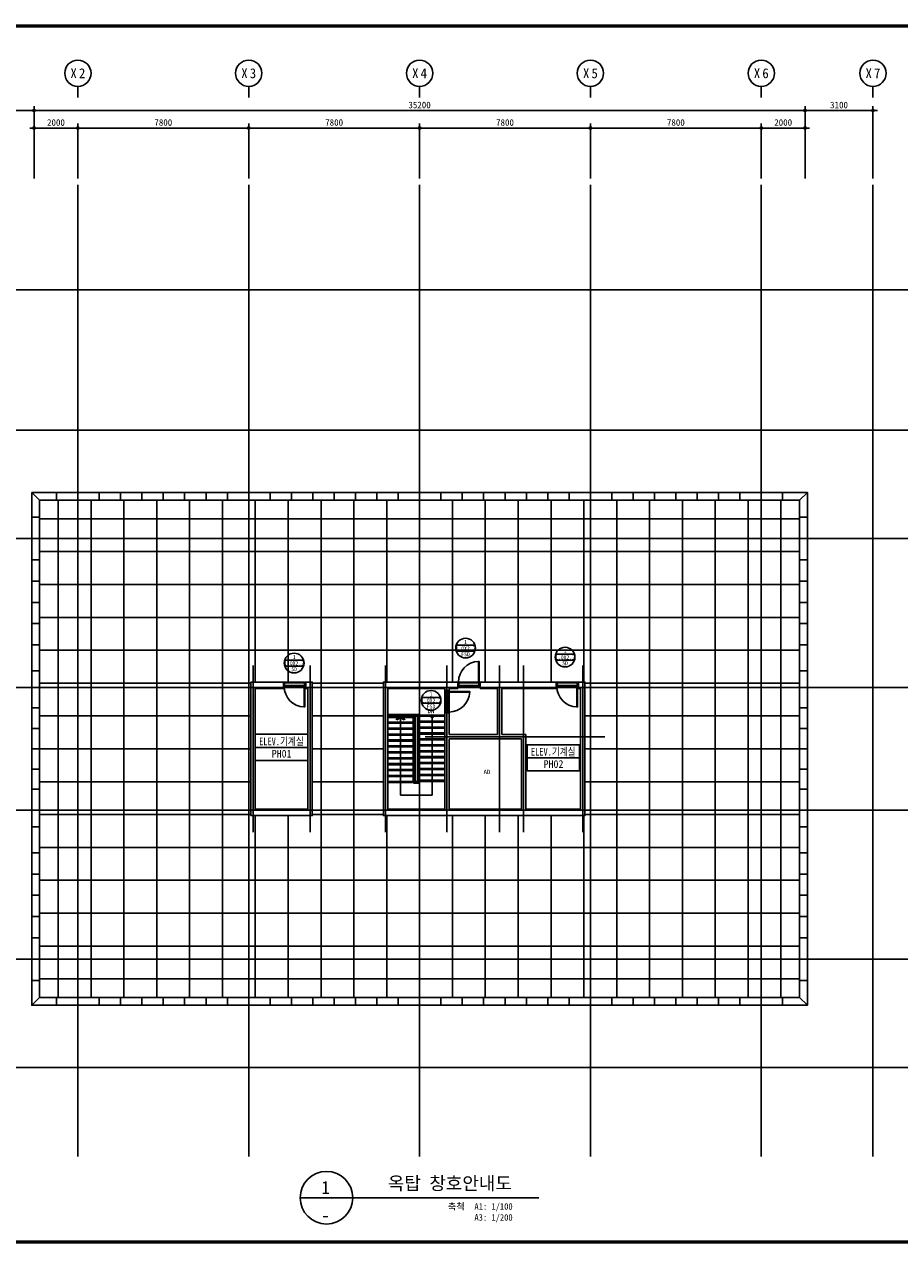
# Model space of a CAD drawing. Header units: millimetres. Extents: x 3445018 to 4174071, y -6064565 to -5122887.
# Tile 121 of 192: x 4028392 to 4068350, y -5558729 to -5503079. Entities that reach past the tile are written whole.
import ezdxf
from ezdxf.enums import TextEntityAlignment as Align

# ---------------------------------------------------------------- set-up
doc = ezdxf.new("R2010")
doc.units = ezdxf.units.MM
doc.header["$MEASUREMENT"] = 0
doc.linetypes.add('CEN', pattern=[66, 60, -2, 2, -2])
doc.layers.get('0').update_dxf_attribs({"linetype": 'CONTINUOUS'})
doc.layers.get('DEFPOINTS').update_dxf_attribs({"linetype": 'CONTINUOUS'})
for name, color, linetype in [('3', 3, 'CONTINUOUS'), ('A_GE_FORM', 7, 'CONTINUOUS'), ('AA-XXXX-창호부호', 7, 'CONTINUOUS'), ('CEN', 13, 'CEN'), ('DI', 1, 'CONTINUOUS'), ('DIM', 7, 'CONTINUOUS'), ('DO', 7, 'CONTINUOUS'), ('DOR', 4, 'CONTINUOUS'), ('EL3', 7, 'CONTINUOUS'), ('HA', 9, 'CONTINUOUS'), ('HATS', 8, 'CONTINUOUS'), ('RBO', 1, 'CONTINUOUS'), ('SHEET_SD', 7, 'CONTINUOUS'), ('ST', 7, 'CONTINUOUS'), ('ST2', 6, 'CONTINUOUS'), ('SY', 1, 'CONTINUOUS'), ('TE1', 3, 'CONTINUOUS'), ('TE2', 2, 'CONTINUOUS'), ('WA1', 2, 'CONTINUOUS')]:
    doc.layers.add(name, color=color, linetype=linetype)
doc.styles.add('GHS', font='txt')
doc.styles.add('HY울릉도 L', font='txt')
doc.styles.add('SDP-S', font='txt')
doc.styles.add('돋움체', font='txt')
doc.dimstyles.new('SMDI-3', dxfattribs={"dimtxt": 3, "dimasz": 1, "dimexe": 2, "dimexo": 3, "dimgap": 1, "dimtad": 1, "dimdsep": 46, "dimtxsty": 'HY울릉도 L', "dimblk": 'Z_DOT', "dimcen": 2.5, "dimdle": 1.5, "dimclrd": 1, "dimclre": 1, "dimclrt": 2, "dimadec": 0, "dimazin": 0, "dimtfac": 1, "dimtix": 1, "dimtmove": 2, "dimatfit": 3, "dimldrblk": 'Z_DOT', "dimfxl": 2, "dimtvp": 1, "dimtolj": 1, "dimtzin": 0, "dimarcsym": 0})

# ---------------------------------------------------------------- blocks, each defined once
blk = doc.blocks.new('Z_DOT')
at = {"layer": 'DIM', "color": 1, "ltscale": 3}
for p, q in [((-2, 0), (2, 0)), ((0, -2), (0, 2))]:
    blk.add_line(p, q, dxfattribs=at)
for radius in [0.5, 0.25]:
    blk.add_circle((0, 0), radius, dxfattribs=at)
blk = doc.blocks.new('*D422')
at = {"layer": 'DEFPOINTS', "color": 0, "ltscale": 3, "transparency": 16777216}
for p in [(4064034, -5507010), (4028834, -5510410), (4064034, -5510410)]:
    blk.add_point(p, dxfattribs=at)
at = {"layer": 'DIM', "color": 1, "lineweight": -2, "ltscale": 3, "transparency": 16777216}
for p, q in [((4028834, -5510110), (4028834, -5506810)), ((4028934, -5507010), (4063934, -5507010)), ((4064034, -5510110), (4064034, -5506810))]:
    blk.add_line(p, q, dxfattribs=at)
at = {"layer": 'DIM', "color": 1, "lineweight": -2, "ltscale": 3, "transparency": 16777216, "xscale": 100, "yscale": 100, "zscale": 100, "rotation": 180}
blk.add_blockref('Z_DOT', (4028834, -5507010), dxfattribs=at)
at = {"layer": 'DIM', "color": 1, "lineweight": -2, "ltscale": 3, "transparency": 16777216, "xscale": 100, "yscale": 100, "zscale": 100}
blk.add_blockref('Z_DOT', (4064034, -5507010), dxfattribs=at)
at = {"layer": 'DIM', "color": 2, "ltscale": 3, "transparency": 16777216, "insert": (4046434, -5506760), "char_height": 300, "attachment_point": 5, "style": 'SDP-S'}
blk.add_mtext('\\A1;35200', dxfattribs=at)
blk = doc.blocks.new('*D423')
at = {"layer": 'DEFPOINTS', "color": 0, "ltscale": 3, "transparency": 16777216}
for p in [(4062034, -5507810), (4062034, -5510410), (4064034, -5510410)]:
    blk.add_point(p, dxfattribs=at)
at = {"layer": 'DIM', "color": 1, "lineweight": -2, "ltscale": 3, "transparency": 16777216}
for p, q in [((4062034, -5510110), (4062034, -5507610)), ((4064034, -5510110), (4064034, -5507610)), ((4063934, -5507810), (4062134, -5507810))]:
    blk.add_line(p, q, dxfattribs=at)
at = {"layer": 'DIM', "color": 1, "lineweight": -2, "ltscale": 3, "transparency": 16777216, "xscale": 100, "yscale": 100, "zscale": 100, "rotation": 180}
blk.add_blockref('Z_DOT', (4062034, -5507810), dxfattribs=at)
at = {"layer": 'DIM', "color": 1, "lineweight": -2, "ltscale": 3, "transparency": 16777216, "xscale": 100, "yscale": 100, "zscale": 100}
blk.add_blockref('Z_DOT', (4064034, -5507810), dxfattribs=at)
at = {"layer": 'DIM', "color": 2, "ltscale": 3, "transparency": 16777216, "insert": (4063034, -5507560), "char_height": 300, "attachment_point": 5, "style": 'SDP-S'}
blk.add_mtext('\\A1;2000', dxfattribs=at)
blk = doc.blocks.new('CCS111')
blk.add_line((0, 8), (0, 3))
blk.add_circle((0, 14), 6)
at = {"color": 3, "style": 'GHS'}
for tag, p in [('X', (-2.45, 14.02)), ('1', (1.44, 14.02))]:
    blk.add_attdef(tag, text='', height=4.5, dxfattribs=at).set_placement(p, align=Align.MIDDLE_CENTER)
blk = doc.blocks.new('*D424')
at = {"layer": 'DEFPOINTS', "color": 0, "ltscale": 3, "transparency": 16777216}
for p in [(4054234, -5507810), (4054234, -5510410), (4062034, -5510410)]:
    blk.add_point(p, dxfattribs=at)
at = {"layer": 'DIM', "color": 1, "lineweight": -2, "ltscale": 3, "transparency": 16777216}
for p, q in [((4054234, -5510110), (4054234, -5507610)), ((4062034, -5510110), (4062034, -5507610)), ((4061934, -5507810), (4054334, -5507810))]:
    blk.add_line(p, q, dxfattribs=at)
at = {"layer": 'DIM', "color": 1, "lineweight": -2, "ltscale": 3, "transparency": 16777216, "xscale": 100, "yscale": 100, "zscale": 100, "rotation": 180}
blk.add_blockref('Z_DOT', (4054234, -5507810), dxfattribs=at)
at = {"layer": 'DIM', "color": 1, "lineweight": -2, "ltscale": 3, "transparency": 16777216, "xscale": 100, "yscale": 100, "zscale": 100}
blk.add_blockref('Z_DOT', (4062034, -5507810), dxfattribs=at)
at = {"layer": 'DIM', "color": 2, "ltscale": 3, "transparency": 16777216, "insert": (4058134, -5507560), "char_height": 300, "attachment_point": 5, "style": 'SDP-S'}
blk.add_mtext('\\A1;7800', dxfattribs=at)
blk = doc.blocks.new('*D425')
at = {"layer": 'DEFPOINTS', "color": 0, "ltscale": 3, "transparency": 16777216}
for p in [(4046434, -5507810), (4046434, -5510410), (4054234, -5510410)]:
    blk.add_point(p, dxfattribs=at)
at = {"layer": 'DIM', "color": 1, "lineweight": -2, "ltscale": 3, "transparency": 16777216}
for p, q in [((4046434, -5510110), (4046434, -5507610)), ((4054234, -5510110), (4054234, -5507610)), ((4054134, -5507810), (4046534, -5507810))]:
    blk.add_line(p, q, dxfattribs=at)
at = {"layer": 'DIM', "color": 1, "lineweight": -2, "ltscale": 3, "transparency": 16777216, "xscale": 100, "yscale": 100, "zscale": 100, "rotation": 180}
blk.add_blockref('Z_DOT', (4046434, -5507810), dxfattribs=at)
at = {"layer": 'DIM', "color": 1, "lineweight": -2, "ltscale": 3, "transparency": 16777216, "xscale": 100, "yscale": 100, "zscale": 100}
blk.add_blockref('Z_DOT', (4054234, -5507810), dxfattribs=at)
at = {"layer": 'DIM', "color": 2, "ltscale": 3, "transparency": 16777216, "insert": (4050334, -5507560), "char_height": 300, "attachment_point": 5, "style": 'SDP-S'}
blk.add_mtext('\\A1;7800', dxfattribs=at)
blk = doc.blocks.new('*D426')
at = {"layer": 'DEFPOINTS', "color": 0, "ltscale": 3, "transparency": 16777216}
for p in [(4038634, -5507810), (4038634, -5510410), (4046434, -5510410)]:
    blk.add_point(p, dxfattribs=at)
at = {"layer": 'DIM', "color": 1, "lineweight": -2, "ltscale": 3, "transparency": 16777216}
for p, q in [((4038634, -5510110), (4038634, -5507610)), ((4046434, -5510110), (4046434, -5507610)), ((4046334, -5507810), (4038734, -5507810))]:
    blk.add_line(p, q, dxfattribs=at)
at = {"layer": 'DIM', "color": 1, "lineweight": -2, "ltscale": 3, "transparency": 16777216, "xscale": 100, "yscale": 100, "zscale": 100, "rotation": 180}
blk.add_blockref('Z_DOT', (4038634, -5507810), dxfattribs=at)
at = {"layer": 'DIM', "color": 1, "lineweight": -2, "ltscale": 3, "transparency": 16777216, "xscale": 100, "yscale": 100, "zscale": 100}
blk.add_blockref('Z_DOT', (4046434, -5507810), dxfattribs=at)
at = {"layer": 'DIM', "color": 2, "ltscale": 3, "transparency": 16777216, "insert": (4042534, -5507560), "char_height": 300, "attachment_point": 5, "style": 'SDP-S'}
blk.add_mtext('\\A1;7800', dxfattribs=at)
blk = doc.blocks.new('*D427')
at = {"layer": 'DEFPOINTS', "color": 0, "ltscale": 3, "transparency": 16777216}
for p in [(4030834, -5507810), (4030834, -5510410), (4038634, -5510410)]:
    blk.add_point(p, dxfattribs=at)
at = {"layer": 'DIM', "color": 1, "lineweight": -2, "ltscale": 3, "transparency": 16777216}
for p, q in [((4030834, -5510110), (4030834, -5507610)), ((4038634, -5510110), (4038634, -5507610)), ((4038534, -5507810), (4030934, -5507810))]:
    blk.add_line(p, q, dxfattribs=at)
at = {"layer": 'DIM', "color": 1, "lineweight": -2, "ltscale": 3, "transparency": 16777216, "xscale": 100, "yscale": 100, "zscale": 100, "rotation": 180}
blk.add_blockref('Z_DOT', (4030834, -5507810), dxfattribs=at)
at = {"layer": 'DIM', "color": 1, "lineweight": -2, "ltscale": 3, "transparency": 16777216, "xscale": 100, "yscale": 100, "zscale": 100}
blk.add_blockref('Z_DOT', (4038634, -5507810), dxfattribs=at)
at = {"layer": 'DIM', "color": 2, "ltscale": 3, "transparency": 16777216, "insert": (4034734, -5507560), "char_height": 300, "attachment_point": 5, "style": 'SDP-S'}
blk.add_mtext('\\A1;7800', dxfattribs=at)
blk = doc.blocks.new('*D428')
at = {"layer": 'DEFPOINTS', "color": 0, "ltscale": 3, "transparency": 16777216}
for p in [(4028834, -5507810), (4028834, -5510410), (4030834, -5510410)]:
    blk.add_point(p, dxfattribs=at)
at = {"layer": 'DIM', "color": 1, "lineweight": -2, "ltscale": 3, "transparency": 16777216}
for p, q in [((4028834, -5510110), (4028834, -5507610)), ((4030834, -5510110), (4030834, -5507610)), ((4030734, -5507810), (4028934, -5507810))]:
    blk.add_line(p, q, dxfattribs=at)
at = {"layer": 'DIM', "color": 1, "lineweight": -2, "ltscale": 3, "transparency": 16777216, "xscale": 100, "yscale": 100, "zscale": 100, "rotation": 180}
blk.add_blockref('Z_DOT', (4028834, -5507810), dxfattribs=at)
at = {"layer": 'DIM', "color": 1, "lineweight": -2, "ltscale": 3, "transparency": 16777216, "xscale": 100, "yscale": 100, "zscale": 100}
blk.add_blockref('Z_DOT', (4030834, -5507810), dxfattribs=at)
at = {"layer": 'DIM', "color": 2, "ltscale": 3, "transparency": 16777216, "insert": (4029834, -5507560), "char_height": 300, "attachment_point": 5, "style": 'SDP-S'}
blk.add_mtext('\\A1;2000', dxfattribs=at)
blk = doc.blocks.new('*D437')
at = {"layer": 'DEFPOINTS', "color": 0, "ltscale": 3, "transparency": 16777216}
for p in [(4025734, -5507010), (4025734, -5510410), (4028834, -5510410)]:
    blk.add_point(p, dxfattribs=at)
at = {"layer": 'DIM', "color": 1, "lineweight": -2, "ltscale": 3, "transparency": 16777216}
for p, q in [((4025734, -5510110), (4025734, -5506810)), ((4028734, -5507010), (4025834, -5507010)), ((4028834, -5510110), (4028834, -5506810))]:
    blk.add_line(p, q, dxfattribs=at)
at = {"layer": 'DIM', "color": 1, "lineweight": -2, "ltscale": 3, "transparency": 16777216, "xscale": 100, "yscale": 100, "zscale": 100, "rotation": 180}
blk.add_blockref('Z_DOT', (4025734, -5507010), dxfattribs=at)
at = {"layer": 'DIM', "color": 1, "lineweight": -2, "ltscale": 3, "transparency": 16777216, "xscale": 100, "yscale": 100, "zscale": 100}
blk.add_blockref('Z_DOT', (4028834, -5507010), dxfattribs=at)
at = {"layer": 'DIM', "color": 2, "ltscale": 3, "transparency": 16777216, "insert": (4027284, -5506760), "char_height": 300, "attachment_point": 5, "style": 'SDP-S'}
blk.add_mtext('\\A1;3100', dxfattribs=at)
blk = doc.blocks.new('*D438')
at = {"layer": 'DEFPOINTS', "color": 0, "ltscale": 3, "transparency": 16777216}
for p in [(4067134, -5507010), (4064034, -5510410), (4067134, -5510410)]:
    blk.add_point(p, dxfattribs=at)
at = {"layer": 'DIM', "color": 1, "lineweight": -2, "ltscale": 3, "transparency": 16777216}
for p, q in [((4064034, -5510110), (4064034, -5506810)), ((4064134, -5507010), (4067034, -5507010)), ((4067134, -5510110), (4067134, -5506810))]:
    blk.add_line(p, q, dxfattribs=at)
at = {"layer": 'DIM', "color": 1, "lineweight": -2, "ltscale": 3, "transparency": 16777216, "xscale": 100, "yscale": 100, "zscale": 100, "rotation": 180}
blk.add_blockref('Z_DOT', (4064034, -5507010), dxfattribs=at)
at = {"layer": 'DIM', "color": 1, "lineweight": -2, "ltscale": 3, "transparency": 16777216, "xscale": 100, "yscale": 100, "zscale": 100}
blk.add_blockref('Z_DOT', (4067134, -5507010), dxfattribs=at)
at = {"layer": 'DIM', "color": 2, "ltscale": 3, "transparency": 16777216, "insert": (4065584, -5506760), "char_height": 300, "attachment_point": 5, "style": 'SDP-S'}
blk.add_mtext('\\A1;3100', dxfattribs=at)
blk = doc.blocks.new('sheet _서영')
at = {"layer": 'A_GE_FORM', "const_width": 1.5}
blk.add_lwpolyline([(-361868.49, -1059038.93), (-362670.49, -1059038.93), (-362670.49, -1058483.93), (-361868.49, -1058483.93)], close=True, dxfattribs=at)
blk = doc.blocks.new('창호부호_수정')
at = {"layer": 'AA-XXXX-창호부호'}
for p, q in [((-1717, 540), (1717, 540)), ((-1717, -540), (1717, -540))]:
    blk.add_line(p, q, dxfattribs=at)
blk.add_circle((0, 0), 1800, dxfattribs=at)
at = {"layer": 'AA-XXXX-창호부호', "color": 4, "width": 0.85}
blk.add_attdef('규격', text='', height=750, dxfattribs=at).set_placement((0, -24), align=Align.MIDDLE_CENTER)
at = {"layer": 'AA-XXXX-창호부호', "color": 3, "width": 0.85}
for tag, p in [('NO', (0, 1116)), ('창호', (0, -1116))]:
    blk.add_attdef(tag, text='', height=750, dxfattribs=at).set_placement(p, align=Align.MIDDLE_CENTER)

msp = doc.modelspace()

# ---------------------------------------------------------------- linework, layer by layer
at = {"color": 9, "true_color": 0xc7c8ca}
for p, q in [((4045565.289, -5534660.309), (4045365.459, -5534774.498)), ((4045365.459, -5534774.498), (4045393.732, -5534823.975)), ((4045565.289, -5534725.942), (4045394.114, -5534823.756)), ((4045565.289, -5534660.309), (4045765.119, -5534774.498)), ((4045565.289, -5534725.942), (4045736.465, -5534823.756)), ((4045765.119, -5534774.498), (4045736.847, -5534823.975))]:
    msp.add_line(p, q, dxfattribs=at)
at = {"layer": 'CEN'}
for p, q in [((4030834.289, -5510409.833), (4030834.289, -5554758.274)), ((4038634.289, -5510409.833), (4038634.289, -5554758.274)), ((4046434.289, -5510409.833), (4046434.289, -5554758.274)), ((4054234.289, -5510409.833), (4054234.289, -5554758.274)), ((4062034.289, -5510409.833), (4062034.289, -5554758.274)), ((4067134.289, -5510409.833), (4067134.289, -5554758.274)), ((4021498.874, -5515195.309), (4072357.54, -5515195.309)), ((4021498.874, -5521595.309), (4072357.54, -5521595.309)), ((4021498.874, -5526545.309), (4072357.54, -5526545.309)), ((4038834.289, -5532345.309), (4038834.289, -5539945.309)), ((4041434.289, -5532345.309), (4041434.289, -5539945.309)), ((4044884.289, -5532345.309), (4044884.289, -5539945.309)), ((4047684.289, -5532345.309), (4047684.289, -5539945.309)), ((4050084.289, -5532345.309), (4050084.289, -5539945.309)), ((4051184.289, -5532345.309), (4051184.289, -5539945.309)), ((4053884.289, -5532345.309), (4053884.289, -5539945.309)), ((4021498.874, -5533345.309), (4072357.54, -5533345.309)), ((4046684.289, -5535595.309), (4054884.289, -5535595.309)), ((4021498.874, -5538945.309), (4072357.54, -5538945.309)), ((4021498.874, -5545745.309), (4072357.54, -5545745.309)), ((4021498.874, -5550695.309), (4072357.54, -5550695.309))]:
    msp.add_line(p, q, dxfattribs=at)
at = {"layer": 'DO', "color": 4}
for points in [[(4049154.289, -5533095.309), (4049154.289, -5532155.961), (4049119.289, -5532155.961), (4049119.289, -5533095.309)], [(4041194.289, -5533295.309), (4041194.289, -5534234.657), (4041159.289, -5534234.657), (4041159.289, -5533295.309)], [(4047784.289, -5533525.309), (4048723.637, -5533525.309), (4048723.637, -5533560.309), (4047784.289, -5533560.309)], [(4053644.289, -5533295.309), (4053644.289, -5534234.657), (4053609.289, -5534234.657), (4053609.289, -5533295.309)]]:
    msp.add_lwpolyline(points, close=True, dxfattribs=at)
for points in [[(4040269.289, -5533135.309), (4040269.289, -5533255.309), (4040254.289, -5533255.309), (4040254.289, -5533295.309), (4040224.289, -5533295.309), (4040224.289, -5533095.309), (4040254.289, -5533095.309), (4040269.289, -5533135.309)], [(4041179.289, -5533135.309), (4041179.289, -5533255.309), (4041194.289, -5533255.309), (4041194.289, -5533295.309), (4041224.289, -5533295.309), (4041224.289, -5533095.309), (4041194.289, -5533095.309), (4041179.289, -5533135.309)], [(4048229.289, -5533255.309), (4048229.289, -5533135.309), (4048214.289, -5533135.309), (4048214.289, -5533095.309), (4048184.289, -5533095.309), (4048184.289, -5533295.309), (4048214.289, -5533295.309), (4048229.289, -5533255.309)], [(4049139.289, -5533255.309), (4049139.289, -5533135.309), (4049154.289, -5533135.309), (4049154.289, -5533095.309), (4049184.289, -5533095.309), (4049184.289, -5533295.309), (4049154.289, -5533295.309), (4049139.289, -5533255.309)], [(4052719.289, -5533135.309), (4052719.289, -5533255.309), (4052704.289, -5533255.309), (4052704.289, -5533295.309), (4052674.289, -5533295.309), (4052674.289, -5533095.309), (4052704.289, -5533095.309), (4052719.289, -5533135.309)], [(4053629.289, -5533135.309), (4053629.289, -5533255.309), (4053644.289, -5533255.309), (4053644.289, -5533295.309), (4053674.289, -5533295.309), (4053674.289, -5533095.309), (4053644.289, -5533095.309), (4053629.289, -5533135.309)], [(4047624.289, -5533540.309), (4047744.289, -5533540.309), (4047744.289, -5533525.309), (4047784.289, -5533525.309), (4047784.289, -5533495.309), (4047584.289, -5533495.309), (4047584.289, -5533525.309), (4047624.289, -5533540.309)], [(4047624.289, -5534450.309), (4047744.289, -5534450.309), (4047744.289, -5534465.309), (4047784.289, -5534465.309), (4047784.289, -5534495.309), (4047584.289, -5534495.309), (4047584.289, -5534465.309), (4047624.289, -5534450.309)]]:
    msp.add_lwpolyline(points, dxfattribs=at)
for centre, start, end in [((4049154.289, -5533095.309), 92.1338468, 180), ((4041194.289, -5533295.309), 180, 267.8661532), ((4047784.289, -5533525.309), 270, 357.8661532), ((4053644.289, -5533295.309), 180, 267.8661532)]:
    msp.add_arc(centre, 940, start, end, dxfattribs=at)
at = {"layer": 'DOR', "ltscale": 1000}
for p, q in [((4040254.289, -5533095.309), (4041194.289, -5533095.309)), ((4040269.289, -5533135.309), (4041179.289, -5533135.309)), ((4040269.289, -5533255.309), (4041186.789, -5533255.309)), ((4048214.289, -5533095.309), (4049154.289, -5533095.309)), ((4048229.289, -5533135.309), (4049139.289, -5533135.309)), ((4048229.289, -5533255.309), (4049146.789, -5533255.309)), ((4052704.289, -5533095.309), (4053644.289, -5533095.309)), ((4052719.289, -5533135.309), (4053629.289, -5533135.309)), ((4052719.289, -5533255.309), (4053636.789, -5533255.309)), ((4040254.289, -5533295.309), (4041194.289, -5533295.309)), ((4047584.289, -5533525.309), (4047584.289, -5534465.309)), ((4047624.289, -5533540.309), (4047624.289, -5534457.809)), ((4047744.289, -5533540.309), (4047744.289, -5534450.309)), ((4047784.289, -5533525.309), (4047784.289, -5534465.309)), ((4048214.289, -5533295.309), (4049154.289, -5533295.309)), ((4052704.289, -5533295.309), (4053644.289, -5533295.309))]:
    msp.add_line(p, q, dxfattribs=at)
at = {"layer": 'EL3', "color": 252, "ltscale": 1000, "true_color": 0x939598}
for points in [[(4044984.289, -5534572.309), (4046364.289, -5534572.309, -0.414213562), (4046422.289, -5534630.309), (4046422.289, -5537660.309, -0.414213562), (4046364.289, -5537718.309), (4046204.289, -5537718.309, -0.414213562), (4046146.289, -5537660.309), (4046146.289, -5534660.309)], [(4044984.289, -5534610.309), (4046364.289, -5534610.309, -0.414213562), (4046384.289, -5534630.309), (4046384.289, -5537660.309, -0.414213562), (4046364.289, -5537680.309), (4046204.289, -5537680.309, -0.414213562), (4046184.289, -5537660.309), (4046184.289, -5534660.309)]]:
    msp.add_lwpolyline(points, format="xyb", dxfattribs=at)
msp.add_lwpolyline([(4046234.289, -5537630.309), (4046234.289, -5534660.309), (4046334.289, -5534660.309), (4046334.289, -5537630.309)], close=True, dxfattribs=at)
at = {"layer": 'HA', "ltscale": 1000}
for p, q in [((4029089.289, -5524800.309), (4028729.289, -5524440.309)), ((4029859.289, -5524800.309), (4029859.289, -5524440.309)), ((4030834.289, -5524800.309), (4030834.289, -5524440.309)), ((4031809.289, -5524800.309), (4031809.289, -5524440.309)), ((4032784.289, -5524800.309), (4032784.289, -5524440.309)), ((4033759.289, -5524800.309), (4033759.289, -5524440.309)), ((4034734.289, -5524800.309), (4034734.289, -5524440.309)), ((4035709.289, -5524800.309), (4035709.289, -5524440.309)), ((4036684.289, -5524800.309), (4036684.289, -5524440.309)), ((4037659.289, -5524800.309), (4037659.289, -5524440.309)), ((4038634.289, -5524800.309), (4038634.289, -5524440.309)), ((4039609.289, -5524800.309), (4039609.289, -5524440.309)), ((4040584.289, -5524800.309), (4040584.289, -5524440.309)), ((4041559.289, -5524800.309), (4041559.289, -5524440.309)), ((4042534.289, -5524800.309), (4042534.289, -5524440.309)), ((4043509.289, -5524800.309), (4043509.289, -5524440.309)), ((4044484.289, -5524800.309), (4044484.289, -5524440.309)), ((4045459.289, -5524800.309), (4045459.289, -5524440.309)), ((4046434.289, -5524800.309), (4046434.289, -5524440.309)), ((4047409.289, -5524800.309), (4047409.289, -5524440.309)), ((4048384.289, -5524800.309), (4048384.289, -5524440.309)), ((4049359.289, -5524800.309), (4049359.289, -5524440.309)), ((4050334.289, -5524800.309), (4050334.289, -5524440.309)), ((4051309.289, -5524800.309), (4051309.289, -5524440.309)), ((4052284.289, -5524800.309), (4052284.289, -5524440.309)), ((4053259.289, -5524800.309), (4053259.289, -5524440.309)), ((4054234.289, -5524800.309), (4054234.289, -5524440.309)), ((4055209.289, -5524800.309), (4055209.289, -5524440.309)), ((4056184.289, -5524800.309), (4056184.289, -5524440.309)), ((4057159.289, -5524800.309), (4057159.289, -5524440.309)), ((4058134.289, -5524800.309), (4058134.289, -5524440.309)), ((4059109.289, -5524800.309), (4059109.289, -5524440.309)), ((4060084.289, -5524800.309), (4060084.289, -5524440.309)), ((4061059.289, -5524800.309), (4061059.289, -5524440.309)), ((4062034.289, -5524800.309), (4062034.289, -5524440.309)), ((4063009.289, -5524800.309), (4063009.289, -5524440.309)), ((4063779.289, -5524800.309), (4064139.289, -5524440.309)), ((4029089.289, -5525573.881), (4028729.289, -5525573.881)), ((4063779.289, -5525573.881), (4064139.289, -5525573.881)), ((4029089.289, -5526545.309), (4028729.289, -5526545.309)), ((4063779.289, -5526545.309), (4064139.289, -5526545.309)), ((4029089.289, -5527516.738), (4028729.289, -5527516.738)), ((4063779.289, -5527516.738), (4064139.289, -5527516.738)), ((4029089.289, -5528488.166), (4028729.289, -5528488.166)), ((4063779.289, -5528488.166), (4064139.289, -5528488.166)), ((4029089.289, -5529459.595), (4028729.289, -5529459.595)), ((4063779.289, -5529459.595), (4064139.289, -5529459.595)), ((4029089.289, -5530431.024), (4028729.289, -5530431.024)), ((4063779.289, -5530431.024), (4064139.289, -5530431.024)), ((4029089.289, -5531402.452), (4028729.289, -5531402.452)), ((4063779.289, -5531402.452), (4064139.289, -5531402.452)), ((4029089.289, -5532584.054), (4028729.289, -5532584.054)), ((4063779.289, -5532584.054), (4064139.289, -5532584.054)), ((4029089.289, -5533345.309), (4028729.289, -5533345.309)), ((4063779.289, -5533345.309), (4064139.289, -5533345.309)), ((4029089.289, -5534278.643), (4028729.289, -5534278.643)), ((4063779.289, -5534278.643), (4064139.289, -5534278.643)), ((4029089.289, -5535211.976), (4028729.289, -5535211.976)), ((4063779.289, -5535211.976), (4064139.289, -5535211.976)), ((4029089.289, -5536145.309), (4028729.289, -5536145.309)), ((4063779.289, -5536145.309), (4064139.289, -5536145.309)), ((4029089.289, -5537078.643), (4028729.289, -5537078.643)), ((4063779.289, -5537078.643), (4064139.289, -5537078.643)), ((4029089.289, -5537986.976), (4028729.289, -5537986.976)), ((4063779.289, -5537986.976), (4064139.289, -5537986.976)), ((4029089.289, -5538945.309), (4028729.289, -5538945.309)), ((4063779.289, -5538945.309), (4064139.289, -5538945.309)), ((4029089.289, -5539706.565), (4028729.289, -5539706.565)), ((4063779.289, -5539706.565), (4064139.289, -5539706.565)), ((4029089.289, -5540888.166), (4028729.289, -5540888.166)), ((4063779.289, -5540888.166), (4064139.289, -5540888.166)), ((4029089.289, -5541859.595), (4028729.289, -5541859.595)), ((4063779.289, -5541859.595), (4064139.289, -5541859.595)), ((4029089.289, -5542831.024), (4028729.289, -5542831.024)), ((4063779.289, -5542831.024), (4064139.289, -5542831.024)), ((4029089.289, -5543802.452), (4028729.289, -5543802.452)), ((4063779.289, -5543802.452), (4064139.289, -5543802.452)), ((4029089.289, -5544773.881), (4028729.289, -5544773.881)), ((4063779.289, -5544773.881), (4064139.289, -5544773.881)), ((4029089.289, -5545743.725), (4028729.289, -5545743.725)), ((4063779.289, -5545743.725), (4064139.289, -5545743.725)), ((4029089.289, -5546716.738), (4028729.289, -5546716.738)), ((4063779.289, -5546716.738), (4064139.289, -5546716.738)), ((4029089.289, -5547490.309), (4028729.289, -5547850.309)), ((4029859.289, -5547490.309), (4029859.289, -5547850.309)), ((4030834.289, -5547490.309), (4030834.289, -5547850.309)), ((4031809.289, -5547490.309), (4031809.289, -5547850.309)), ((4032784.289, -5547490.309), (4032784.289, -5547850.309)), ((4033759.289, -5547490.309), (4033759.289, -5547850.309)), ((4034734.289, -5547490.309), (4034734.289, -5547850.309)), ((4035709.289, -5547490.309), (4035709.289, -5547850.309)), ((4036684.289, -5547490.309), (4036684.289, -5547850.309)), ((4037659.289, -5547490.309), (4037659.289, -5547850.309)), ((4038634.289, -5547490.309), (4038634.289, -5547850.309)), ((4039609.289, -5547490.309), (4039609.289, -5547850.309)), ((4040584.289, -5547490.309), (4040584.289, -5547850.309)), ((4041559.289, -5547490.309), (4041559.289, -5547850.309)), ((4042534.289, -5547490.309), (4042534.289, -5547850.309)), ((4043509.289, -5547490.309), (4043509.289, -5547850.309)), ((4044484.289, -5547490.309), (4044484.289, -5547850.309)), ((4045459.289, -5547490.309), (4045459.289, -5547850.309)), ((4046434.289, -5547490.309), (4046434.289, -5547850.309)), ((4047409.289, -5547490.309), (4047409.289, -5547850.309)), ((4048384.289, -5547490.309), (4048384.289, -5547850.309)), ((4049359.289, -5547490.309), (4049359.289, -5547850.309)), ((4050334.289, -5547490.309), (4050334.289, -5547850.309)), ((4051309.289, -5547490.309), (4051309.289, -5547850.309)), ((4052284.289, -5547490.309), (4052284.289, -5547850.309)), ((4053259.289, -5547490.309), (4053259.289, -5547850.309)), ((4054234.289, -5547490.309), (4054234.289, -5547850.309)), ((4055209.289, -5547490.309), (4055209.289, -5547850.309)), ((4056184.289, -5547490.309), (4056184.289, -5547850.309)), ((4057159.289, -5547490.309), (4057159.289, -5547850.309)), ((4058134.289, -5547490.309), (4058134.289, -5547850.309)), ((4059109.289, -5547490.309), (4059109.289, -5547850.309)), ((4060084.289, -5547490.309), (4060084.289, -5547850.309)), ((4061059.289, -5547490.309), (4061059.289, -5547850.309)), ((4062034.289, -5547490.309), (4062034.289, -5547850.309)), ((4063009.289, -5547490.309), (4063009.289, -5547850.309)), ((4063779.289, -5547490.309), (4064139.289, -5547850.309)), ((4063779.289, -5547490.309), (4064139.289, -5547850.309))]:
    msp.add_line(p, q, dxfattribs=at)
for points in [[(4028729.289, -5524440.309), (4064139.289, -5524440.309), (4064139.289, -5547850.309), (4028729.289, -5547850.309)], [(4029089.289, -5524800.309), (4063779.289, -5524800.309), (4063779.289, -5547490.309), (4029089.289, -5547490.309)]]:
    msp.add_lwpolyline(points, close=True, dxfattribs=at)
at = {"layer": 'HATS', "ltscale": 1000}
for p, q in [((4029934.289, -5524800.309), (4029934.289, -5547490.309)), ((4031434.289, -5524800.309), (4031434.289, -5547490.309)), ((4032934.289, -5524800.309), (4032934.289, -5547490.309)), ((4034434.289, -5524800.309), (4034434.289, -5547490.309)), ((4035934.289, -5524800.309), (4035934.289, -5547490.309)), ((4037434.289, -5524800.309), (4037434.289, -5547490.309)), ((4038934.289, -5524800.309), (4038934.289, -5533095.309)), ((4040434.289, -5524800.309), (4040434.289, -5533095.309)), ((4041934.289, -5524800.309), (4041934.289, -5547490.309)), ((4043434.289, -5524800.309), (4043434.289, -5547490.309)), ((4044934.289, -5524800.309), (4044934.289, -5533095.309)), ((4046434.289, -5524800.309), (4046434.289, -5533095.309)), ((4047934.289, -5524800.309), (4047934.289, -5533095.309)), ((4049434.289, -5524800.309), (4049434.289, -5533095.309)), ((4050934.289, -5524800.309), (4050934.289, -5533095.309)), ((4052434.289, -5524800.309), (4052434.289, -5533095.309)), ((4053934.289, -5524800.309), (4053934.289, -5533095.309)), ((4055434.289, -5524800.309), (4055434.289, -5547490.309)), ((4056934.289, -5524800.309), (4056934.289, -5547490.309)), ((4058434.289, -5524800.309), (4058434.289, -5547490.309)), ((4059934.289, -5524800.309), (4059934.289, -5547490.309)), ((4061434.289, -5524800.309), (4061434.289, -5547490.309)), ((4062934.289, -5524800.309), (4062934.289, -5547490.309)), ((4029089.289, -5525645.309), (4063779.289, -5525645.309)), ((4029089.289, -5527145.309), (4063779.289, -5527145.309)), ((4029089.289, -5528645.309), (4063779.289, -5528645.309)), ((4029089.289, -5530145.309), (4063779.289, -5530145.309)), ((4029089.289, -5531645.309), (4063779.289, -5531645.309)), ((4029089.289, -5533145.309), (4038734.289, -5533145.309)), ((4053984.289, -5533145.309), (4063779.289, -5533145.309)), ((4029089.289, -5534645.309), (4038734.289, -5534645.309)), ((4053984.289, -5534645.309), (4063779.289, -5534645.309)), ((4029089.289, -5536145.309), (4038734.289, -5536145.309)), ((4053984.289, -5536145.309), (4063779.289, -5536145.309)), ((4029089.289, -5537645.309), (4038734.289, -5537645.309)), ((4053984.289, -5537645.309), (4063779.289, -5537645.309)), ((4029089.289, -5539145.309), (4038734.289, -5539145.309)), ((4038934.289, -5539195.309), (4038934.289, -5547490.309)), ((4040434.289, -5539195.309), (4040434.289, -5547490.309)), ((4044934.289, -5539195.309), (4044934.289, -5547490.309)), ((4046434.289, -5539195.309), (4046434.289, -5547490.309)), ((4047934.289, -5539195.309), (4047934.289, -5547490.309)), ((4049434.289, -5539195.309), (4049434.289, -5547490.309)), ((4050934.289, -5539195.309), (4050934.289, -5547490.309)), ((4052434.289, -5539195.309), (4052434.289, -5547490.309)), ((4053934.289, -5539195.309), (4053934.289, -5547490.309)), ((4053984.289, -5539145.309), (4063779.289, -5539145.309)), ((4029089.289, -5540645.309), (4063779.289, -5540645.309)), ((4029089.289, -5542145.309), (4063779.289, -5542145.309)), ((4029089.289, -5543645.309), (4063779.289, -5543645.309)), ((4029089.289, -5545145.309), (4063779.289, -5545145.309)), ((4029089.289, -5546645.309), (4063779.289, -5546645.309))]:
    msp.add_line(p, q, dxfattribs=at)
at = {"layer": 'HATS', "color": 252, "ltscale": 1000, "true_color": 0x939598}
for p, q in [((4041534.289, -5533145.309), (4044784.289, -5533145.309)), ((4041534.289, -5534645.309), (4044784.289, -5534645.309)), ((4041534.289, -5536145.309), (4044784.289, -5536145.309)), ((4041534.289, -5537645.309), (4044784.289, -5537645.309)), ((4041534.289, -5539145.309), (4044784.289, -5539145.309))]:
    msp.add_line(p, q, dxfattribs=at)
at = {"layer": 'RBO', "color": 252, "true_color": 0x939598}
for points in [[(4038930.58, -5536083.363), (4038930.58, -5535483.363), (4041330.58, -5535483.363), (4041330.58, -5536083.363)], [(4051341.989, -5536556.196), (4051341.989, -5535956.196), (4053741.989, -5535956.196), (4053741.989, -5536556.196)], [(4038930.58, -5536683.363), (4038930.58, -5536083.363), (4041330.58, -5536083.363), (4041330.58, -5536683.363)], [(4051341.989, -5537156.196), (4051341.989, -5536556.196), (4053741.989, -5536556.196), (4053741.989, -5537156.196)]]:
    msp.add_lwpolyline(points, close=True, dxfattribs=at)
at = {"layer": 'ST', "color": 252, "ltscale": 1000, "true_color": 0x939598}
for p, q in [((4046184.289, -5534660.309), (4044984.289, -5534660.309)), ((4046146.289, -5534930.309), (4044984.289, -5534930.309)), ((4046384.289, -5534660.309), (4046184.289, -5534660.309)), ((4046234.289, -5534930.309), (4046184.289, -5534930.309)), ((4046234.289, -5534660.309), (4046234.289, -5537630.309)), ((4046334.289, -5534660.309), (4046334.289, -5537630.309)), ((4046384.289, -5534930.309), (4046334.289, -5534930.309)), ((4047584.289, -5534660.309), (4046422.289, -5534660.309)), ((4047584.289, -5534930.309), (4046422.289, -5534930.309)), ((4046146.289, -5535200.309), (4044984.289, -5535200.309)), ((4046146.289, -5535470.309), (4044984.289, -5535470.309)), ((4046234.289, -5535200.309), (4046184.289, -5535200.309)), ((4046234.289, -5535470.309), (4046184.289, -5535470.309)), ((4046384.289, -5535200.309), (4046334.289, -5535200.309)), ((4046384.289, -5535470.309), (4046334.289, -5535470.309)), ((4047584.289, -5535200.309), (4046422.289, -5535200.309)), ((4047584.289, -5535470.309), (4046422.289, -5535470.309)), ((4046146.289, -5535740.309), (4044984.289, -5535740.309)), ((4046146.289, -5536010.309), (4044984.289, -5536010.309)), ((4046234.289, -5535740.309), (4046184.289, -5535740.309)), ((4046234.289, -5536010.309), (4046184.289, -5536010.309)), ((4046384.289, -5535740.309), (4046334.289, -5535740.309)), ((4046384.289, -5536010.309), (4046334.289, -5536010.309)), ((4047584.289, -5535740.309), (4046422.289, -5535740.309)), ((4047584.289, -5536010.309), (4046422.289, -5536010.309)), ((4046146.289, -5536280.309), (4044984.289, -5536280.309)), ((4046146.289, -5536550.309), (4044984.289, -5536550.309)), ((4046234.289, -5536280.309), (4046184.289, -5536280.309)), ((4046234.289, -5536550.309), (4046184.289, -5536550.309)), ((4046384.289, -5536280.309), (4046334.289, -5536280.309)), ((4046384.289, -5536550.309), (4046334.289, -5536550.309)), ((4047584.289, -5536280.309), (4046422.289, -5536280.309)), ((4047584.289, -5536550.309), (4046422.289, -5536550.309)), ((4046146.289, -5536820.309), (4044984.289, -5536820.309)), ((4046146.289, -5537090.309), (4044984.289, -5537090.309)), ((4046234.289, -5536820.309), (4046184.289, -5536820.309)), ((4046234.289, -5537090.309), (4046184.289, -5537090.309)), ((4046384.289, -5536820.309), (4046334.289, -5536820.309)), ((4046384.289, -5537090.309), (4046334.289, -5537090.309)), ((4047584.289, -5536820.309), (4046422.289, -5536820.309)), ((4047584.289, -5537090.309), (4046422.289, -5537090.309)), ((4046146.289, -5537360.309), (4044984.289, -5537360.309)), ((4046146.289, -5537630.309), (4044984.289, -5537630.309)), ((4046234.289, -5537360.309), (4046184.289, -5537360.309)), ((4046384.289, -5537630.309), (4046184.289, -5537630.309)), ((4046384.289, -5537360.309), (4046334.289, -5537360.309)), ((4047584.289, -5537360.309), (4046422.289, -5537360.309)), ((4047584.289, -5537630.309), (4046422.289, -5537630.309))]:
    msp.add_line(p, q, dxfattribs=at)
at = {"layer": 'ST2', "color": 252, "ltscale": 1000, "true_color": 0x939598}
for points in [[(4045034.785, -5534660.309), (4045034.785, -5534710.309), (4046096.289, -5534710.309), (4046096.289, -5534660.309)], [(4045034.785, -5534930.309), (4045034.785, -5534980.309), (4046096.289, -5534980.309), (4046096.289, -5534930.309)], [(4046472.785, -5534660.309), (4046472.785, -5534610.309), (4047534.289, -5534610.309), (4047534.289, -5534660.309)], [(4046472.785, -5534930.309), (4046472.785, -5534880.309), (4047534.289, -5534880.309), (4047534.289, -5534930.309)], [(4045034.785, -5535200.309), (4045034.785, -5535250.309), (4046096.289, -5535250.309), (4046096.289, -5535200.309)], [(4045034.785, -5535470.309), (4045034.785, -5535520.309), (4046096.289, -5535520.309), (4046096.289, -5535470.309)], [(4046472.785, -5535200.309), (4046472.785, -5535150.309), (4047534.289, -5535150.309), (4047534.289, -5535200.309)], [(4046472.785, -5535470.309), (4046472.785, -5535420.309), (4047534.289, -5535420.309), (4047534.289, -5535470.309)], [(4045034.785, -5535740.309), (4045034.785, -5535790.309), (4046096.289, -5535790.309), (4046096.289, -5535740.309)], [(4045034.785, -5536010.309), (4045034.785, -5536060.309), (4046096.289, -5536060.309), (4046096.289, -5536010.309)], [(4046472.785, -5535740.309), (4046472.785, -5535690.309), (4047534.289, -5535690.309), (4047534.289, -5535740.309)], [(4046472.785, -5536010.309), (4046472.785, -5535960.309), (4047534.289, -5535960.309), (4047534.289, -5536010.309)], [(4045034.785, -5536280.309), (4045034.785, -5536330.309), (4046096.289, -5536330.309), (4046096.289, -5536280.309)], [(4045034.785, -5536550.309), (4045034.785, -5536600.309), (4046096.289, -5536600.309), (4046096.289, -5536550.309)], [(4046472.785, -5536280.309), (4046472.785, -5536230.309), (4047534.289, -5536230.309), (4047534.289, -5536280.309)], [(4046472.785, -5536550.309), (4046472.785, -5536500.309), (4047534.289, -5536500.309), (4047534.289, -5536550.309)], [(4045034.785, -5536820.309), (4045034.785, -5536870.309), (4046096.289, -5536870.309), (4046096.289, -5536820.309)], [(4045034.785, -5537090.309), (4045034.785, -5537140.309), (4046096.289, -5537140.309), (4046096.289, -5537090.309)], [(4046472.785, -5536820.309), (4046472.785, -5536770.309), (4047534.289, -5536770.309), (4047534.289, -5536820.309)], [(4046472.785, -5537090.309), (4046472.785, -5537040.309), (4047534.289, -5537040.309), (4047534.289, -5537090.309)], [(4045034.785, -5537360.309), (4045034.785, -5537410.309), (4046096.289, -5537410.309), (4046096.289, -5537360.309)], [(4045034.785, -5537630.309), (4045034.785, -5537680.309), (4046096.289, -5537680.309), (4046096.289, -5537630.309)], [(4046472.785, -5537360.309), (4046472.785, -5537310.309), (4047534.289, -5537310.309), (4047534.289, -5537360.309)], [(4046472.785, -5537630.309), (4046472.785, -5537580.309), (4047534.289, -5537580.309), (4047534.289, -5537630.309)]]:
    msp.add_lwpolyline(points, dxfattribs=at)
at = {"layer": 'SY', "color": 252, "true_color": 0x939598}
for p, q in [((4045565.289, -5534725.942), (4045565.289, -5538262.809)), ((4047003.289, -5538262.809), (4047003.289, -5534660.309)), ((4047003.289, -5538262.809), (4045565.289, -5538262.809))]:
    msp.add_line(p, q, dxfattribs=at)
at = {"layer": 'SY'}
msp.add_line((4040982.551, -5556634.787), (4051886.027, -5556634.787), dxfattribs=at)
at = {"layer": 'SY', "color": 252, "true_color": 0x939598}
msp.add_circle((4047003.289, -5534660.309), 62.5, dxfattribs=at)
at = {"layer": 'SY'}
msp.add_circle((4042182.551, -5556634.787), 1200, dxfattribs=at)
at = {"layer": 'WA1', "color": 252, "true_color": 0x939598}
for p, q in [((4040214.289, -5533395.309), (4040214.289, -5533095.309)), ((4041234.289, -5533395.309), (4041234.289, -5533095.309)), ((4048174.289, -5533395.309), (4048174.289, -5533095.309)), ((4049194.289, -5533395.309), (4049194.289, -5533095.309)), ((4052664.289, -5533395.309), (4052664.289, -5533095.309)), ((4053684.289, -5533395.309), (4053684.289, -5533095.309)), ((4038934.289, -5533395.309), (4038934.289, -5538895.309)), ((4047584.289, -5533395.309), (4047584.289, -5533485.309)), ((4047584.289, -5533485.309), (4047784.289, -5533485.309)), ((4047784.289, -5533395.309), (4047784.289, -5533485.309)), ((4049984.289, -5533395.309), (4049984.289, -5535495.309)), ((4050184.289, -5533395.309), (4050184.289, -5535495.309)), ((4047584.289, -5534505.309), (4047584.289, -5538895.309)), ((4047584.289, -5534505.309), (4047784.289, -5534505.309)), ((4047784.289, -5534505.309), (4047784.289, -5535495.309)), ((4047784.289, -5535495.309), (4049984.289, -5535495.309)), ((4050184.289, -5535495.309), (4051284.289, -5535495.309)), ((4051284.289, -5535495.309), (4051284.289, -5538895.309)), ((4047784.289, -5535695.309), (4051084.289, -5535695.309)), ((4051084.289, -5535695.309), (4051084.289, -5538895.309))]:
    msp.add_line(p, q, dxfattribs=at)
for points in [[(4041234.289, -5533095.309), (4041534.289, -5533095.309), (4041534.289, -5539195.309), (4038734.289, -5539195.309), (4038734.289, -5533095.309), (4040214.289, -5533095.309)], [(4048174.289, -5533095.309), (4044784.289, -5533095.309), (4044784.289, -5539195.309), (4053984.289, -5539195.309), (4053984.289, -5533095.309), (4053684.289, -5533095.309)], [(4052664.289, -5533095.309), (4049194.289, -5533095.309)], [(4038934.289, -5533395.309), (4040214.289, -5533395.309)], [(4041234.289, -5533395.309), (4041334.289, -5533395.309), (4041334.289, -5538895.309), (4038934.289, -5538895.309)], [(4047584.289, -5538895.309), (4044984.289, -5538895.309), (4044984.289, -5533395.309), (4047584.289, -5533395.309)], [(4047784.289, -5533395.309), (4048174.289, -5533395.309)], [(4049194.289, -5533395.309), (4049984.289, -5533395.309)], [(4050184.289, -5533395.309), (4052664.289, -5533395.309)], [(4053684.289, -5533395.309), (4053784.289, -5533395.309), (4053784.289, -5538895.309)], [(4051084.289, -5538895.309), (4047784.289, -5538895.309), (4047784.289, -5535695.309)], [(4053784.289, -5538895.309), (4051284.289, -5538895.309)]]:
    msp.add_lwpolyline(points, dxfattribs=at)

# ---------------------------------------------------------------- block references
at = {"layer": '3', "xscale": 100, "yscale": 100, "zscale": 100}
msp.add_blockref('sheet _서영', (40274870.4, 100345239.336), dxfattribs=at)
at = {"layer": 'AA-XXXX-창호부호', "xscale": 0.25, "yscale": 0.25, "zscale": 0.25}
for p, values in [((4048532.091, -5531549.276), {'NO': '1', '규격': '1.0X2.2', '창호': 'FSD'}), ((4053077.855, -5531959.707), {'NO': '1', '규격': '1.0X2.2', '창호': 'SD'}), ((4040708.199, -5532231.645), {'NO': '1', '규격': '1.0X2.2', '창호': 'SD'}), ((4046961.599, -5533932.598), {'NO': '1', '규격': '1.0X2.2', '창호': 'FSD'})]:
    msp.add_blockref('창호부호_수정', p, dxfattribs=at).add_auto_attribs(values)
at = {"layer": 'DI'}
ref = msp.add_blockref('CCS111', (4030834.289, -5506709.833), dxfattribs=dict(at, xscale=100, yscale=100, zscale=100))
ref.add_attrib('1', '2', dxfattribs={"layer": '0', "color": 3, "height": 450, "style": '돋움체'}).set_placement((4031028.039, -5505309.039), align=Align.MIDDLE_CENTER)
ref.add_attrib('X', 'X', dxfattribs={"layer": '0', "color": 3, "height": 450, "style": '돋움체'}).set_placement((4030639.085, -5505308.042), align=Align.MIDDLE_CENTER)
ref = msp.add_blockref('CCS111', (4038634.289, -5506709.833), dxfattribs=dict(at, xscale=100, yscale=100, zscale=100))
ref.add_attrib('1', '3', dxfattribs={"layer": '0', "color": 3, "height": 450, "style": '돋움체'}).set_placement((4038828.039, -5505309.039), align=Align.MIDDLE_CENTER)
ref.add_attrib('X', 'X', dxfattribs={"layer": '0', "color": 3, "height": 450, "style": '돋움체'}).set_placement((4038439.085, -5505308.042), align=Align.MIDDLE_CENTER)
ref = msp.add_blockref('CCS111', (4046434.289, -5506709.833), dxfattribs=dict(at, xscale=100, yscale=100, zscale=100))
ref.add_attrib('1', '4', dxfattribs={"layer": '0', "color": 3, "height": 450, "style": '돋움체'}).set_placement((4046628.039, -5505309.039), align=Align.MIDDLE_CENTER)
ref.add_attrib('X', 'X', dxfattribs={"layer": '0', "color": 3, "height": 450, "style": '돋움체'}).set_placement((4046239.085, -5505308.042), align=Align.MIDDLE_CENTER)
ref = msp.add_blockref('CCS111', (4054234.289, -5506709.833), dxfattribs=dict(at, xscale=100, yscale=100, zscale=100))
ref.add_attrib('1', '5', dxfattribs={"layer": '0', "color": 3, "height": 450, "style": '돋움체'}).set_placement((4054428.039, -5505309.039), align=Align.MIDDLE_CENTER)
ref.add_attrib('X', 'X', dxfattribs={"layer": '0', "color": 3, "height": 450, "style": '돋움체'}).set_placement((4054039.085, -5505308.042), align=Align.MIDDLE_CENTER)
ref = msp.add_blockref('CCS111', (4062034.289, -5506709.833), dxfattribs=dict(at, xscale=100, yscale=100, zscale=100))
ref.add_attrib('1', '6', dxfattribs={"layer": '0', "color": 3, "height": 450, "style": '돋움체'}).set_placement((4062228.039, -5505309.039), align=Align.MIDDLE_CENTER)
ref.add_attrib('X', 'X', dxfattribs={"layer": '0', "color": 3, "height": 450, "style": '돋움체'}).set_placement((4061839.085, -5505308.042), align=Align.MIDDLE_CENTER)
ref = msp.add_blockref('CCS111', (4067134.289, -5506709.833), dxfattribs=dict(at, xscale=100, yscale=100, zscale=100))
ref.add_attrib('1', '7', dxfattribs={"layer": '0', "color": 3, "height": 450, "style": '돋움체'}).set_placement((4067328.039, -5505309.039), align=Align.MIDDLE_CENTER)
ref.add_attrib('X', 'X', dxfattribs={"layer": '0', "color": 3, "height": 450, "style": '돋움체'}).set_placement((4066939.085, -5505308.042), align=Align.MIDDLE_CENTER)

# ---------------------------------------------------------------- texts
at = {"layer": 'SHEET_SD', "color": 3, "style": '돋움체'}
for s, p in [('1', (4042146.968, -5556168.122)), ('-', (4042141.475, -5557428.696))]:
    msp.add_text(s, height=600, dxfattribs=at).set_placement(p, align=Align.MIDDLE)
at = {"layer": 'TE1', "color": 252, "true_color": 0x939598, "style": 'SDP-S'}
for s, p in [('DN', (4046797.242, -5534522.465)), ('AD', (4049355.519, -5537300.229))]:
    msp.add_text(s, height=200, dxfattribs=at).set_placement(p)
at = {"layer": 'TE1', "linetype": 'Continuous', "style": '돋움체'}
msp.add_text('옥탑 창호안내도', height=600, dxfattribs=at).set_placement((4044987.246, -5556453.378), align=Align.BOTTOM_LEFT)
for s, p in [('축척', (4048494.938, -5557273.237)), ('A1: 1/100', (4050683.641, -5557273.237)), ('A3: 1/200', (4050683.641, -5557773.237))]:
    msp.add_text(s, height=300, dxfattribs=at).set_placement(p, align=Align.BOTTOM_RIGHT)
at = {"layer": 'TE2', "color": 252, "true_color": 0x939598, "style": '돋움체', "width": 0.8}
for p in [(4040126.449, -5535797.2), (4052537.859, -5536270.032)]:
    msp.add_text('ELEV.기계실', height=350, dxfattribs=at).set_placement(p, align=Align.MIDDLE)
at = {"layer": 'TE2', "color": 252, "true_color": 0x939598, "style": '돋움체'}
for s, p in [('PH01', (4040136.872, -5536369.842)), ('PH02', (4052548.281, -5536842.674))]:
    msp.add_text(s, height=350, dxfattribs=at).set_placement(p, align=Align.MIDDLE)

# ---------------------------------------------------------------- dimensions: what is measured, and where the dimension line sits
at = {"layer": 'DIM', "ltscale": 3}
for base, p1, p2, picture, middle in [((4025734.289, -5507009.833), (4028834.289, -5510409.833), (4025734.289, -5510409.833), '*D437', (4027284.289, -5506759.63)), ((4064034.289, -5507009.833), (4028834.289, -5510409.833), (4064034.289, -5510409.833), '*D422', (4046434.289, -5506759.63)), ((4028834.289, -5507809.833), (4030834.289, -5510409.833), (4028834.289, -5510409.833), '*D428', (4029834.289, -5507559.63)), ((4030834.289, -5507809.833), (4038634.289, -5510409.833), (4030834.289, -5510409.833), '*D427', (4034734.289, -5507559.63)), ((4038634.289, -5507809.833), (4046434.289, -5510409.833), (4038634.289, -5510409.833), '*D426', (4042534.289, -5507559.63)), ((4046434.289, -5507809.833), (4054234.289, -5510409.833), (4046434.289, -5510409.833), '*D425', (4050334.289, -5507559.63)), ((4054234.289, -5507809.833), (4062034.289, -5510409.833), (4054234.289, -5510409.833), '*D424', (4058134.289, -5507559.63)), ((4062034.289, -5507809.833), (4064034.289, -5510409.833), (4062034.289, -5510409.833), '*D423', (4063034.289, -5507559.63))]:
    dim = msp.add_linear_dim(base=base, p1=p1, p2=p2, dimstyle='SMDI-3', override={"dimscale": 100, "dimtxsty": 'SDP-S'}, dxfattribs=at)
    dim.commit()
    dim.dimension.update_dxf_attribs({"geometry": picture, "text_midpoint": middle})
dim = msp.add_linear_dim(base=(4067134.289, -5507009.833), p1=(4064034.289, -5510409.833), p2=(4067134.289, -5510409.833), angle=180, dimstyle='SMDI-3', override={"dimscale": 100, "dimtxsty": 'SDP-S'}, dxfattribs=at)
dim.commit()
dim.dimension.update_dxf_attribs({"geometry": '*D438', "text_midpoint": (4065584.289, -5506759.63)})

doc.saveas('drawing.dxf')
